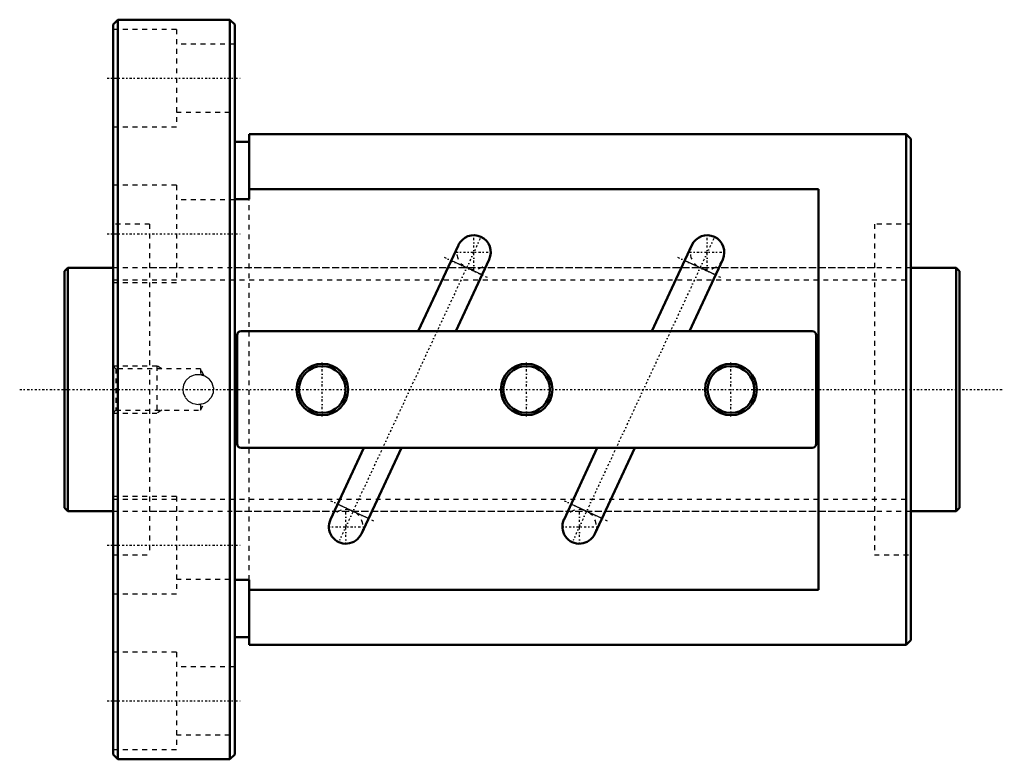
# Model space of a CAD drawing. Header units: millimetres. Extents: x -9 to 193, y -76 to 76.
import ezdxf

# ---------------------------------------------------------------- set-up
doc = ezdxf.new("R2010")
doc.units = ezdxf.units.MM
doc.linetypes.add('Center', pattern=[1.5, 0.45, -0.5, 0.05, -0.5])
doc.linetypes.add('Dashed', pattern=[2, 1, -1])
for name, color, linetype, lineweight in [('2d ConnectionPoints', 7, 'Continuous', 50), ('AM_0', 7, 'Continuous', 50), ('AM_4', 3, 'Continuous', 25), ('AM_5', 3, 'Continuous', 25), ('AM_7', 7, 'Center', 25), ('AM_9', 6, 'Dashed', 25)]:
    doc.layers.add(name, color=color, linetype=linetype, lineweight=lineweight)

# ---------------------------------------------------------------- blocks, each defined once
blk = doc.blocks.new('1_BNF_5016_5RR_Nut_0_in_BNF5016V_5RRG1_184LC0_000_rev_0')
at = {"layer": 'AM_0'}
for p, q in [((11, 76), (10, 75)), ((10, 75), (10, -75)), ((34, 76), (11, 76)), ((11, 76), (11, -76)), ((35, 75), (34, 76)), ((34, 76), (34, -76)), ((35, 75), (35, -75)), ((38, 50.9), (35, 50.9)), ((38, 52.5), (38, 39.13)), ((173, 52.5), (38, 52.5)), ((174, 51.5), (173, 52.5)), ((173, 52.5), (173, -52.5)), ((174, 51.5), (174, -51.5)), ((155, 41.19), (38, 41.19)), ((155, -41.19), (155, 41.19)), ((38, 39.13), (35, 39.13)), ((80.97, 29.66), (72.73, 12)), ((128.97, 29.66), (120.73, 12)), ((80.46, 12), (87.31, 26.71)), ((128.46, 12), (135.31, 26.71)), ((35.5, 11.2), (35.5, -11.2)), ((153.7, 12), (36.3, 12)), ((154.5, -11.2), (154.5, 11.2)), ((36.3, -12), (153.7, -12)), ((61.54, -12), (54.69, -26.71)), ((61.03, -29.66), (69.27, -12)), ((109.54, -12), (102.69, -26.71)), ((109.03, -29.66), (117.27, -12)), ((35, -39.13), (38, -39.13)), ((38, -39.13), (38, -52.5)), ((38, -41.19), (155, -41.19)), ((35, -50.9), (38, -50.9)), ((38, -52.5), (173, -52.5)), ((173, -52.5), (174, -51.5)), ((10, -75), (11, -76)), ((11, -76), (34, -76)), ((34, -76), (35, -75))]:
    blk.add_line(p, q, dxfattribs=at)
for centre, radius in [((53, 0), 5.3), ((53, 0), 4.8), ((95, 0), 5.3), ((95, 0), 4.8), ((137, 0), 5.3), ((137, 0), 4.8)]:
    blk.add_circle(centre, radius, dxfattribs=at)
for centre, radius, start, end in [((84.14, 28.19), 3.5, 335, 155), ((132.14, 28.19), 3.5, 335, 155), ((36.3, 11.2), 0.8, 90, 180), ((153.7, 11.2), 0.8, 0, 90), ((36.3, -11.2), 0.8, 180, 270), ((153.7, -11.2), 0.8, 270, 0), ((57.86, -28.19), 3.5, 155, 335), ((105.86, -28.19), 3.5, 155, 335)]:
    blk.add_arc(centre, radius, start, end, dxfattribs=at)
at = {"layer": 'AM_4'}
for p, q in [((85.84, 23.54), (79.49, 26.49)), ((133.84, 23.54), (127.49, 26.49)), ((62.51, -26.49), (56.16, -23.54)), ((110.51, -26.49), (104.16, -23.54))]:
    blk.add_line(p, q, dxfattribs=at)
at = {"layer": 'AM_5', "linetype": 'Dashed'}
for p, q in [((10, 4.86), (19, 4.86)), ((20.01, 4.28), (19, 4.86)), ((19, 4.86), (19, -4.86)), ((10, -4.86), (19, -4.86)), ((20.01, -4.28), (19, -4.86))]:
    blk.add_line(p, q, dxfattribs=at)
at = {"layer": 'AM_7'}
for p, q in [((8.75, 64), (36.25, 64)), ((8.75, 32), (36.25, 32)), ((85.46, 31), (56.54, -31)), ((84.14, 24.51), (84.14, 31.86)), ((133.46, 31), (104.54, -31)), ((132.14, 24.51), (132.14, 31.86)), ((78.03, 27.18), (87.3, 22.85)), ((80.47, 28.19), (87.82, 28.19)), ((126.03, 27.18), (135.3, 22.85)), ((128.47, 28.19), (135.82, 28.19)), ((53, -5.57), (53, 5.57)), ((95, -5.57), (95, 5.57)), ((137, -5.57), (137, 5.57)), ((54.7, -22.85), (63.97, -27.18)), ((102.7, -22.85), (111.97, -27.18)), ((57.86, -31.86), (57.86, -24.51)), ((105.86, -31.86), (105.86, -24.51)), ((54.18, -28.19), (61.53, -28.19)), ((102.18, -28.19), (109.53, -28.19)), ((8.75, -32), (36.25, -32)), ((8.75, -64), (36.25, -64))]:
    blk.add_line(p, q, dxfattribs=at)
at = {"layer": 'AM_9'}
for p, q in [((23, 74), (10, 74)), ((23, 74), (23, 54)), ((35, 71), (23, 71)), ((23, 57), (35, 57)), ((10, 54), (23, 54)), ((23, 42), (10, 42)), ((23, 42), (23, 22)), ((35, 39), (23, 39)), ((38, -39.13), (38, 39.13)), ((17.5, 34), (10, 34)), ((17.5, 34), (17.5, -34)), ((174, 34), (166.5, 34)), ((166.5, 34), (166.5, -34)), ((166.5, 25), (17.5, 25)), ((10, 22), (23, 22)), ((10.58, 4.28), (10, 4.86)), ((28, 4.28), (10.58, 4.28)), ((10.58, 4.28), (10.58, -4.28)), ((28.63, 2.95), (28, 4.28)), ((28, 4.28), (28, 3.08)), ((27.91, 3.1), (28, 3.08)), ((24.47, -0.76), (24.38, 0.07)), ((28, -3.08), (27.68, -3.12)), ((28, -4.28), (28.64, -2.93)), ((28, -3.08), (28, -4.28)), ((28.58, -2.93), (28.64, -2.91)), ((10, -4.86), (10.58, -4.28)), ((10.58, -4.28), (28, -4.28)), ((23, -22), (10, -22)), ((23, -22), (23, -42)), ((17.5, -25), (166.5, -25)), ((10, -34), (17.5, -34)), ((166.5, -34), (174, -34)), ((23, -39), (35, -39)), ((10, -42), (23, -42)), ((23, -54), (10, -54)), ((23, -54), (23, -74)), ((35, -57), (23, -57)), ((23, -71), (35, -71)), ((10, -74), (23, -74))]:
    blk.add_line(p, q, dxfattribs=at)
for points in [[(24.38, 0), (24.55, 1.03), (25.05, 1.94), (25.83, 2.64), (26.8, 3.05), (27.85, 3.11), (28.85, 2.82), (29.7, 2.22), (30.31, 1.36), (30.61, 0.35), (30.55, -0.69), (30.15, -1.65), (29.46, -2.44), (28.54, -2.95), (27.5, -3.12), (26.48, -2.95), (25.56, -2.45), (24.86, -1.67), (24.46, -0.7), (24.38, 0)], [(28, 3.08), (28.35, 3.01), (28.59, 2.93), (28.64, 2.91)]]:
    blk.add_lwpolyline(points, dxfattribs=at)
for centre, radius, start, end in [((84.14, 28.19), 3.5, 155, 335), ((132.14, 28.19), 3.5, 155, 335), ((27.5, 0), 3.13, 69.7205, 78.6569), ((57.86, -28.19), 3.5, 335, 155), ((105.86, -28.19), 3.5, 335, 155)]:
    blk.add_arc(centre, radius, start, end, dxfattribs=at)
blk = doc.blocks.new('2_BNF_5016_5RR000_Shaft_0_in_BNF5016V_5RRG1_184LC0_000_rev_0')
at = {"layer": 'AM_0'}
for p, q in [((0.7, 25), (0, 24.3)), ((0, 24.3), (0, -24.3)), ((10, 25), (0.7, 25)), ((0.7, 25), (0.7, -25)), ((183.3, 25), (174, 25)), ((184, 24.3), (183.3, 25)), ((183.3, 25), (183.3, -25)), ((184, 24.3), (184, -24.3)), ((0, -24.3), (0.7, -25)), ((0.7, -25), (10, -25)), ((174, -25), (183.3, -25)), ((183.3, -25), (184, -24.3))]:
    blk.add_line(p, q, dxfattribs=at)
at = {"layer": 'AM_5', "linetype": 'Dashed'}
for p, q in [((10, 22.5465), (174, 22.5465)), ((10, -22.5465), (174, -22.5465))]:
    blk.add_line(p, q, dxfattribs=at)
at = {"layer": 'AM_7'}
blk.add_line((-9.2, 0), (193.2, 0), dxfattribs=at)
at = {"layer": 'AM_9'}
for p, q in [((23, 25), (10, 25)), ((174, 25), (35, 25)), ((10, -25), (23, -25)), ((35, -25), (174, -25))]:
    blk.add_line(p, q, dxfattribs=at)

msp = doc.modelspace()

# ---------------------------------------------------------------- linework, layer by layer
at = {"layer": '2d ConnectionPoints'}
for p in [(0, 0), (10, 0)]:
    msp.add_point(p, dxfattribs=at)

# ---------------------------------------------------------------- block references
for name in ['1_BNF_5016_5RR_Nut_0_in_BNF5016V_5RRG1_184LC0_000_rev_0', '2_BNF_5016_5RR000_Shaft_0_in_BNF5016V_5RRG1_184LC0_000_rev_0']:
    msp.add_blockref(name, (0, 0))

doc.saveas('drawing.dxf')
